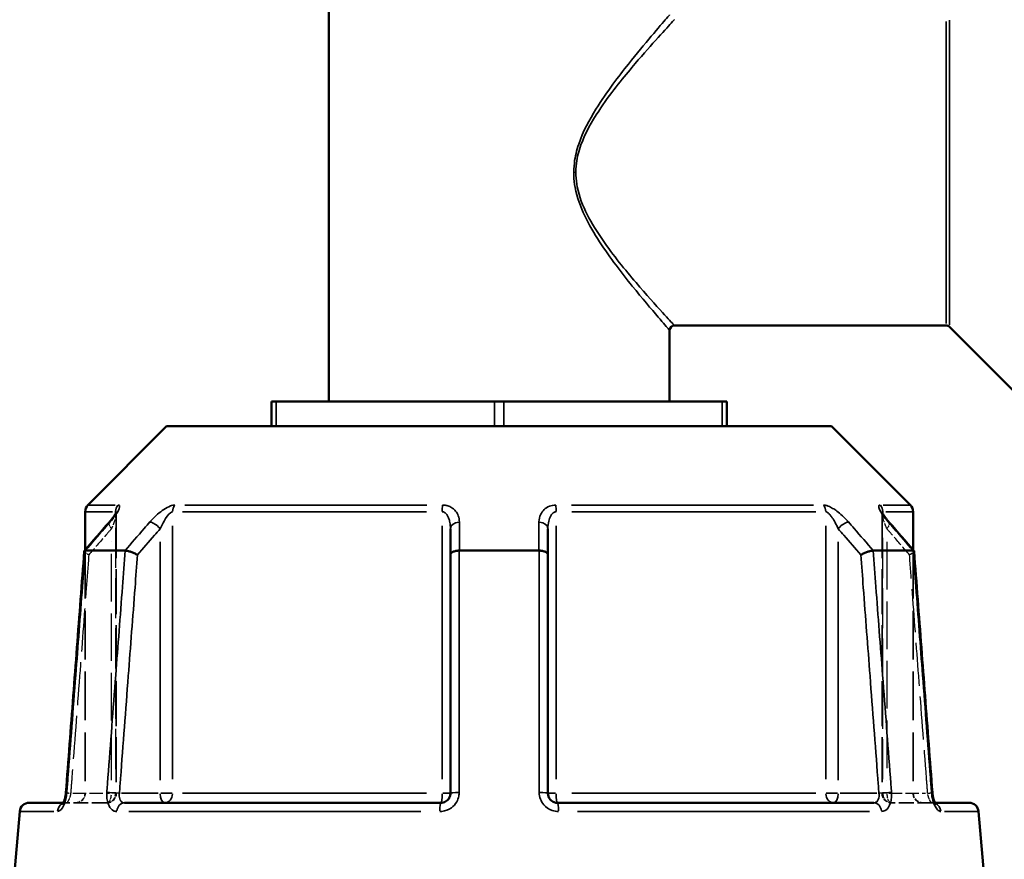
# Model space of a CAD drawing. Header units: millimetres. Extents: x 0 to 893, y 0 to 988.
# Tile 5 of 20: x 364 to 467, y 435 to 523. Entities that reach past the tile are written whole.
import ezdxf

# ---------------------------------------------------------------- set-up
doc = ezdxf.new("R2010")
doc.units = ezdxf.units.MM
doc.linetypes.add('DASHED', pattern=[0.2067, 0.1654, -0.0413])
for name, color, linetype, lineweight in [('Dimension (ANSI)', 7, 'Continuous', 25), ('Hidden (ANSI)', 7, 'DASHED', 35), ('Hidden Narrow (ANSI)', 7, 'DASHED', 25), ('Visible (ANSI)', 7, 'Continuous', 50), ('Visible Narrow (ANSI)', 7, 'Continuous', 35)]:
    doc.layers.add(name, color=color, linetype=linetype, lineweight=lineweight)
doc.styles.add('Note Text (ANSI)', font='tahoma.ttf')
doc.dimstyles.new('Default - mm (ANSI)', dxfattribs={"dimtxt": 3.048, "dimasz": 2.5, "dimexe": 3.175, "dimexo": 1.6002, "dimgap": 0.8, "dimtad": 0, "dimtoh": 1, "dimrnd": 1e-08, "dimzin": 4, "dimdsep": 46, "dimtxsty": 'Note Text (ANSI)', "dimcen": 0.09, "dimdle": 10, "dimclrd": 256, "dimclre": 256, "dimclrt": 256, "dimadec": 1, "dimazin": 1, "dimtfac": 1, "dimtofl": 0, "dimtmove": 0, "dimatfit": 3, "dimfxl": 1, "dimtolj": 1, "dimtzin": 4, "dimlwd": -1, "dimlwe": -1, "dimarcsym": 0})

# ---------------------------------------------------------------- blocks, each defined once
blk = doc.blocks.new('*D8')
at = {"layer": 'Defpoints', "color": 0, "transparency": 16777216}
for p in [(269.61, 562.08), (399.28, 562.08), (414.91, 212.08)]:
    blk.add_point(p, dxfattribs=at)
at = {"layer": 'Dimension (ANSI)', "transparency": 16777216}
for p, q in [((397.68, 562.08), (266.44, 562.08)), ((269.61, 559.58), (269.61, 394.06)), ((269.61, 214.58), (269.61, 380.11)), ((413.31, 212.08), (266.44, 212.08))]:
    blk.add_line(p, q, dxfattribs=at)
for points in [[(269.19, 559.58), (270.03, 559.58), (269.61, 562.08)], [(269.19, 214.58), (270.03, 214.58), (269.61, 212.08)]]:
    blk.add_solid(points, dxfattribs=at)
at = {"layer": 'Dimension (ANSI)', "transparency": 16777216, "insert": (268.02, 380.91), "char_height": 3.048, "attachment_point": 1, "rotation": 90, "style": 'Note Text (ANSI)'}
blk.add_mtext('\\A1;350.00', dxfattribs=at)

msp = doc.modelspace()

# ---------------------------------------------------------------- linework, layer by layer
at = {"layer": 'Hidden (ANSI)', "ltscale": 28.348015}
for p, q in [((374.487, 471.278), (374.487, 441.98)), ((454.674, 471.278), (454.674, 441.98))]:
    msp.add_line(p, q, dxfattribs=at)
at = {"layer": 'Hidden (ANSI)', "ltscale": 30.793913}
for p, q in [((371.231, 467.44), (371.231, 441.98)), ((457.931, 467.44), (457.931, 441.98))]:
    msp.add_line(p, q, dxfattribs=at)
at = {"layer": 'Hidden (ANSI)', "ltscale": 1.470216}
msp.add_line((368.949, 440.98), (369.243, 440.98), dxfattribs=at)
at = {"layer": 'Hidden (ANSI)', "ltscale": 9.334328}
for p, q in [((373.487, 440.98), (369.243, 440.98)), ((459.918, 440.98), (455.674, 440.98))]:
    msp.add_line(p, q, dxfattribs=at)
at = {"layer": 'Hidden (ANSI)', "ltscale": 1.47006}
msp.add_line((459.918, 440.98), (460.213, 440.98), dxfattribs=at)
at = {"layer": 'Hidden (ANSI)', "ltscale": 2.991791}
for centre, start, end in [((370.231, 441.98), 270, 0), ((373.487, 441.98), 270, 0), ((455.674, 441.98), 180, 270), ((458.931, 441.98), 180, 270)]:
    msp.add_arc(centre, 1, start, end, dxfattribs=at)
at = {"layer": 'Hidden (ANSI)', "ltscale": 8.016771}
for centre, major_axis, ratio, start_param, end_param in [((10171.978, -10752.015), (-349.646, 15834.666), 0.8713327, 0.7640635, 0.7643292), ((-9471.019, -10899.432), (-352.645, -16042.718), 0.8713098, 2.3771786, 2.3774409)]:
    msp.add_ellipse(centre, major_axis=major_axis, ratio=ratio, start_param=start_param, end_param=end_param, dxfattribs=at)
at = {"layer": 'Hidden (ANSI)', "ltscale": 4.578621}
msp.add_open_spline([(373.733, 470.318), (373.832, 470.432), (373.925, 470.544), (374.097, 470.762), (374.175, 470.868), (374.312, 471.065), (374.371, 471.157), (374.437, 471.273), (374.456, 471.308), (374.481, 471.359), (374.489, 471.377), (374.499, 471.401), (374.502, 471.408), (374.504, 471.415), (374.502, 471.41), (374.494, 471.372), (374.49, 471.348), (374.488, 471.3), (374.487, 471.289), (374.487, 471.278)], degree=3, knots=[0, 0, 0, 0, 0.05326363, 0.05326363, 0.10652726, 0.10652726, 0.15979088, 0.15979088, 0.1864227, 0.1864227, 0.20693939, 0.20693939, 0.22202176, 0.22202176, 0.24544118, 0.24544118, 0.26213437, 0.26213437, 0.26631814, 0.26631814, 0.26631814, 0.26631814], dxfattribs=at)
at = {"layer": 'Hidden (ANSI)', "ltscale": 0.735482}
msp.add_open_spline([(374.487, 471.278), (374.487, 471.32), (374.491, 471.35), (374.498, 471.391), (374.501, 471.403), (374.503, 471.411), (374.503, 471.412), (374.503, 471.412)], degree=3, knots=[0.079099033, 0.079099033, 0.079099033, 0.079099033, 0.094745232, 0.094745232, 0.110737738, 0.110737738, 0.118300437, 0.118300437, 0.118300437, 0.118300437], dxfattribs=at)
at = {"layer": 'Hidden (ANSI)', "ltscale": 4.578617}
msp.add_open_spline([(454.674, 471.278), (454.674, 471.32), (454.67, 471.35), (454.664, 471.391), (454.661, 471.403), (454.657, 471.415), (454.658, 471.413), (454.665, 471.394), (454.674, 471.373), (454.706, 471.305), (454.735, 471.251), (454.821, 471.108), (454.884, 471.013), (455.028, 470.811), (455.109, 470.704), (455.27, 470.503), (455.347, 470.411), (455.428, 470.318)], degree=3, knots=[0.07909903, 0.07909903, 0.07909903, 0.07909903, 0.09474523, 0.09474523, 0.11073774, 0.11073774, 0.12984163, 0.12984163, 0.15596521, 0.15596521, 0.19532048, 0.19532048, 0.24858388, 0.24858388, 0.30184727, 0.30184727, 0.345416, 0.345416, 0.345416, 0.345416], dxfattribs=at)
at = {"layer": 'Hidden (ANSI)', "ltscale": 0.735502}
msp.add_open_spline([(454.658, 471.412), (454.658, 471.412), (454.66, 471.406), (454.667, 471.372), (454.671, 471.348), (454.674, 471.3), (454.674, 471.289), (454.674, 471.278)], degree=3, knots=[0.227116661, 0.227116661, 0.227116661, 0.227116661, 0.245441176, 0.245441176, 0.262134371, 0.262134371, 0.26631814, 0.26631814, 0.26631814, 0.26631814], dxfattribs=at)
at = {"layer": 'Hidden (ANSI)', "ltscale": 2.089217}
for points, knots in [([(371.139, 467.321), (371.137, 467.298), (371.151, 467.269), (371.214, 467.194), (371.269, 467.146), (371.416, 467.043), (371.506, 466.988), (371.61, 466.932), (371.611, 466.931), (371.612, 466.93)], [-0.10955435, -0.10955435, -0.10955435, -0.10955435, -0.0779256, -0.0779256, -0.03921815, -0.03921815, 0, 0, 0.00047625, 0.00047625, 0.00047625, 0.00047625]), ([(457.549, 466.93), (457.55, 466.931), (457.552, 466.932), (457.655, 466.988), (457.746, 467.043), (457.892, 467.146), (457.947, 467.194), (458.01, 467.269), (458.024, 467.298), (458.022, 467.321)], [-0.15367829, -0.15367829, -0.15367829, -0.15367829, -0.15320316, -0.15320316, -0.11407628, -0.11407628, -0.07545892, -0.07545892, -0.04390378, -0.04390378, -0.04390378, -0.04390378])]:
    msp.add_open_spline(points, degree=3, knots=knots, dxfattribs=at)
at = {"layer": 'Hidden (ANSI)', "ltscale": 0.420625}
msp.add_open_spline([(369.106, 441.398), (369.119, 441.444), (369.13, 441.491), (369.146, 441.559), (369.15, 441.578), (369.154, 441.598)], degree=3, knots=[0.227257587, 0.227257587, 0.227257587, 0.227257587, 0.247429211, 0.247429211, 0.255432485, 0.255432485, 0.255432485, 0.255432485], dxfattribs=at)
at = {"layer": 'Hidden (ANSI)', "ltscale": 0.527502}
msp.add_open_spline([(369.187, 441.781), (369.194, 441.829), (369.2, 441.876), (369.21, 441.968), (369.214, 442.012), (369.218, 442.056)], degree=3, knots=[0.279678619, 0.279678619, 0.279678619, 0.279678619, 0.298086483, 0.298086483, 0.314813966, 0.314813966, 0.314813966, 0.314813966], dxfattribs=at)
at = {"layer": 'Hidden (ANSI)', "ltscale": 1.701024}
msp.add_open_spline([(368.87, 440.856), (368.87, 440.856), (368.87, 440.856), (368.87, 440.856), (368.879, 440.866), (368.926, 440.898), (368.964, 440.921), (369.078, 440.963), (369.157, 440.98), (369.243, 440.98)], degree=3, knots=[0.227293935, 0.227293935, 0.227293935, 0.227293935, 0.22772718, 0.22772718, 0.25682997, 0.25682997, 0.285161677, 0.285161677, 0.314811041, 0.314811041, 0.314811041, 0.314811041], dxfattribs=at)
at = {"layer": 'Hidden (ANSI)', "ltscale": 1.700917}
for points in [[(369.243, 440.98), (369.14, 440.98), (369.048, 440.955), (368.934, 440.906), (368.902, 440.883), (368.874, 440.86), (368.87, 440.856), (368.87, 440.856)], [(459.918, 440.98), (460.022, 440.98), (460.113, 440.955), (460.228, 440.906), (460.259, 440.883), (460.287, 440.86), (460.292, 440.856), (460.292, 440.856)]]:
    msp.add_open_spline(points, degree=3, knots=[0, 0, 0, 0, 0.035487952, 0.035487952, 0.066590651, 0.066590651, 0.08751627, 0.08751627, 0.08751627, 0.08751627], dxfattribs=at)
at = {"layer": 'Hidden (ANSI)', "ltscale": 0.402963}
msp.add_open_spline([(368.9, 440.896), (368.901, 440.897), (368.902, 440.899), (368.916, 440.92), (368.932, 440.947), (368.949, 440.98)], degree=3, knots=[0.122975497, 0.122975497, 0.122975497, 0.122975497, 0.124622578, 0.124622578, 0.150448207, 0.150448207, 0.150448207, 0.150448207], dxfattribs=at)
at = {"layer": 'Hidden (ANSI)', "ltscale": 2.63652}
msp.add_open_spline([(460.213, 440.98), (460.232, 440.943), (460.25, 440.914), (460.28, 440.868), (460.292, 440.855), (460.291, 440.856), (460.282, 440.866), (460.235, 440.898), (460.198, 440.921), (460.084, 440.963), (460.005, 440.98), (459.918, 440.98)], degree=3, knots=[0.16436308, 0.16436308, 0.16436308, 0.16436308, 0.19343627, 0.19343627, 0.22772718, 0.22772718, 0.25682997, 0.25682997, 0.28516168, 0.28516168, 0.31481104, 0.31481104, 0.31481104, 0.31481104], dxfattribs=at)
at = {"layer": 'Hidden Narrow (ANSI)', "ltscale": 0.388085}
msp.add_line((422.599, 506.93), (422.402, 506.93), dxfattribs=at)
at = {"layer": 'Hidden Narrow (ANSI)', "ltscale": 25.473957}
msp.add_line((374.414, 469.77), (374.414, 443.443), dxfattribs=at)
at = {"layer": 'Hidden Narrow (ANSI)', "ltscale": 25.473923}
msp.add_line((454.747, 443.443), (454.747, 469.77), dxfattribs=at)
at = {"layer": 'Hidden Narrow (ANSI)', "ltscale": 30.13257}
for p, q in [((373.987, 443.364), (373.987, 468.278)), ((455.174, 468.278), (455.174, 443.364))]:
    msp.add_line(p, q, dxfattribs=at)
at = {"layer": 'Hidden Narrow (ANSI)', "ltscale": 8.457208}
for p, q in [((369.928, 441.98), (373.774, 441.98)), ((455.387, 441.98), (459.233, 441.98))]:
    msp.add_line(p, q, dxfattribs=at)
at = {"layer": 'Hidden Narrow (ANSI)', "ltscale": 1.795034}
for p, q in [((374.486, 441.98), (374.032, 441.98)), ((455.129, 441.98), (454.675, 441.98))]:
    msp.add_line(p, q, dxfattribs=at)
at = {"layer": 'Hidden Narrow (ANSI)', "ltscale": 2.029475}
for centre, major_axis, start_param, end_param in [((374.487, 469.662), (-0.755, 0.656), 0.059198, 1.1247615), ((454.674, 469.662), (0.755, 0.656), 5.1584238, 6.2239873)]:
    msp.add_ellipse(centre, major_axis=major_axis, ratio=0.3543192, start_param=start_param, end_param=end_param, dxfattribs=at)
at = {"layer": 'Hidden Narrow (ANSI)', "ltscale": 1.797881}
for centre, major_axis, start_param, end_param in [((370.215, 441.98), (-0.997, 0.076), 0.0524429, 0.9964155), ((458.946, 441.98), (0.997, 0.076), 5.2867698, 6.2307424)]:
    msp.add_ellipse(centre, major_axis=major_axis, ratio=0.0437298, start_param=start_param, end_param=end_param, dxfattribs=at)
at = {"layer": 'Hidden Narrow (ANSI)', "ltscale": 2.692601}
for centre, ratio, start_param, end_param in [((373.487, 441.98), 0.5, 0.0785398, 1.4922565), ((373.487, 441.98), 0.9265657, 0.0785398, 1.4922565), ((455.674, 441.98), 0.9265657, 4.7909288, 6.2046455), ((455.674, 441.98), 0.5, 4.7909288, 6.2046455)]:
    msp.add_ellipse(centre, major_axis=(0, -1), ratio=ratio, start_param=start_param, end_param=end_param, dxfattribs=at)
at = {"layer": 'Hidden Narrow (ANSI)', "ltscale": 0.633739}
msp.add_ellipse((369.243, 439.98), major_axis=(0, 1), ratio=0.9213266, start_param=0.0184876, end_param=0.3512644, dxfattribs=at)
at = {"layer": 'Hidden Narrow (ANSI)', "ltscale": 0.633677}
msp.add_ellipse((459.918, 439.98), major_axis=(0, 1), ratio=0.9213266, start_param=5.9319551, end_param=6.2646995, dxfattribs=at)
at = {"layer": 'Hidden Narrow (ANSI)', "ltscale": 3.591758}
msp.add_open_spline([(374.48, 471.358), (374.483, 471.346), (374.485, 471.333), (374.491, 471.259), (374.484, 471.179), (374.454, 471.002), (374.431, 470.906), (374.363, 470.652), (374.309, 470.486), (374.172, 470.103), (374.084, 469.883), (373.987, 469.662)], degree=3, knots=[0.05373644, 0.05373644, 0.05373644, 0.05373644, 0.06721438, 0.06721438, 0.12292214, 0.12292214, 0.17440412, 0.17440412, 0.25131567, 0.25131567, 0.345416, 0.345416, 0.345416, 0.345416], dxfattribs=at)
at = {"layer": 'Hidden Narrow (ANSI)', "ltscale": 3.592147}
msp.add_open_spline([(455.174, 469.662), (455.054, 469.938), (454.947, 470.212), (454.74, 470.825), (454.658, 471.159), (454.677, 471.338), (454.679, 471.348), (454.681, 471.358)], degree=3, knots=[0, 0, 0, 0, 0.11734182, 0.11734182, 0.28109054, 0.28109054, 0.2916805, 0.2916805, 0.2916805, 0.2916805], dxfattribs=at)
at = {"layer": 'Hidden Narrow (ANSI)', "ltscale": 6.635457}
for points, knots in [([(373.987, 469.662), (373.787, 469.431), (373.586, 469.201), (373.386, 468.97), (372.795, 468.29), (372.203, 467.61), (371.612, 466.93)], [1.66212972, 1.66212972, 1.66212972, 1.66212972, 1.76016503, 1.76016503, 1.76016503, 2.04921716, 2.04921716, 2.04921716, 2.04921716]), ([(457.549, 466.93), (456.958, 467.61), (456.367, 468.29), (455.775, 468.97), (455.575, 469.201), (455.374, 469.431), (455.174, 469.662)], [2.57167596, 2.57167596, 2.57167596, 2.57167596, 2.8607281, 2.8607281, 2.8607281, 2.95876341, 2.95876341, 2.95876341, 2.95876341])]:
    msp.add_open_spline(points, degree=3, knots=knots, dxfattribs=at)
at = {"layer": 'Hidden Narrow (ANSI)', "ltscale": 27.263716}
for points, knots in [([(371.612, 466.93), (371.525, 465.788), (371.439, 464.646), (371.117, 460.42), (370.882, 457.335), (370.648, 454.25), (370.376, 450.678), (370.105, 447.106), (369.794, 443.016), (369.754, 442.498), (369.715, 441.98)], [0.5850433, 0.5850433, 0.5850433, 0.5850433, 0.9289552, 0.9289552, 1.8579104, 1.8579104, 1.8579104, 2.9336695, 2.9336695, 3.0896699, 3.0896699, 3.0896699, 3.0896699]), ([(459.446, 441.98), (459.407, 442.498), (459.368, 443.016), (459.057, 447.106), (458.785, 450.678), (458.513, 454.25), (458.279, 457.335), (458.044, 460.42), (457.723, 464.646), (457.636, 465.788), (457.549, 466.93)], [1.2046153, 1.2046153, 1.2046153, 1.2046153, 1.3606157, 1.3606157, 2.4363748, 2.4363748, 2.4363748, 3.36533, 3.36533, 3.709242, 3.709242, 3.709242, 3.709242])]:
    msp.add_open_spline(points, degree=3, knots=knots, dxfattribs=at)
at = {"layer": 'Hidden Narrow (ANSI)', "ltscale": 2.712011}
msp.add_open_spline([(369.715, 441.98), (369.705, 441.914), (369.692, 441.848), (369.655, 441.679), (369.626, 441.578), (369.552, 441.366), (369.504, 441.26), (369.38, 441.05), (369.304, 440.98), (369.243, 440.98)], degree=3, knots=[0, 0, 0, 0, 0.03982627, 0.03982627, 0.1035483, 0.1035483, 0.18638694, 0.18638694, 0.31481104, 0.31481104, 0.31481104, 0.31481104], dxfattribs=at)
at = {"layer": 'Hidden Narrow (ANSI)', "ltscale": 2.712193}
msp.add_open_spline([(459.918, 440.98), (459.895, 440.98), (459.87, 440.99), (459.801, 441.04), (459.755, 441.096), (459.649, 441.272), (459.591, 441.406), (459.502, 441.691), (459.468, 441.835), (459.446, 441.98)], degree=3, knots=[0, 0, 0, 0, 0.04867645, 0.04867645, 0.12655878, 0.12655878, 0.2278058, 0.2278058, 0.31481397, 0.31481397, 0.31481397, 0.31481397], dxfattribs=at)
at = {"layer": 'Visible (ANSI)'}
for p, q in [((396.731, 530.88), (396.731, 482.98)), ((461.374, 490.93), (432.931, 490.93)), ((461.727, 490.783), (471.034, 481.476)), ((432.431, 490.43), (432.431, 482.98)), ((390.73, 482.98), (391.23, 482.98)), ((390.73, 482.98), (390.73, 480.38)), ((391.23, 482.98), (414.081, 482.98)), ((414.081, 482.98), (415.081, 482.98)), ((415.081, 482.98), (437.931, 482.98)), ((437.931, 482.98), (438.431, 482.98)), ((438.431, 480.38), (438.431, 482.98)), ((379.765, 480.38), (371.524, 472.138)), ((379.765, 480.38), (449.396, 480.38)), ((449.396, 480.38), (457.638, 472.138)), ((371.231, 471.431), (371.231, 467.44)), ((457.931, 471.431), (457.931, 467.44)), ((409.481, 469.662), (409.481, 466.93)), ((419.681, 466.93), (419.681, 469.662)), ((371.248, 467.38), (375.409, 467.38)), ((410.419, 467.38), (418.742, 467.38)), ((453.752, 467.38), (457.914, 467.38)), ((409.481, 466.93), (409.481, 441.98)), ((419.681, 441.98), (419.681, 466.93)), ((365.372, 440.98), (368.949, 440.98)), ((375.343, 440.98), (408.481, 440.98)), ((420.681, 440.98), (453.818, 440.98)), ((460.213, 440.98), (463.789, 440.98)), ((364.376, 440.067), (363.581, 430.98)), ((464.786, 440.067), (465.581, 430.98))]:
    msp.add_line(p, q, dxfattribs=at)
for centre, radius, start, end in [((432.931, 490.43), 0.5, 90, 180), ((461.374, 490.43), 0.5, 45, 90), ((372.231, 471.431), 1, 135, 180), ((456.931, 471.431), 1, 0, 45), ((365.372, 439.98), 1, 90, 175), ((463.789, 439.98), 1, 5, 90)]:
    msp.add_arc(centre, radius, start, end, dxfattribs=at)
for centre, major_axis, ratio, start_param, end_param in [((10300.18, -10899.432), (352.645, -16042.718), 0.8713098, 3.9057444, 3.9060067), ((-9342.816, -10752.015), (349.646, 15834.666), 0.8713327, 5.5188561, 5.5191219)]:
    msp.add_ellipse(centre, major_axis=major_axis, ratio=ratio, start_param=start_param, end_param=end_param, dxfattribs=at)
for points, knots in [([(374.503, 471.412), (374.503, 471.412), (374.502, 471.41), (374.496, 471.394), (374.488, 471.373), (374.455, 471.305), (374.426, 471.251), (374.34, 471.108), (374.278, 471.013), (374.134, 470.811), (374.052, 470.704), (373.891, 470.503), (373.814, 470.411), (373.733, 470.318)], [0.11830044, 0.11830044, 0.11830044, 0.11830044, 0.12984163, 0.12984163, 0.15596521, 0.15596521, 0.19532048, 0.19532048, 0.24858388, 0.24858388, 0.30184727, 0.30184727, 0.345416, 0.345416, 0.345416, 0.345416]), ([(455.428, 470.318), (455.329, 470.432), (455.236, 470.544), (455.064, 470.762), (454.986, 470.868), (454.849, 471.065), (454.791, 471.157), (454.724, 471.273), (454.706, 471.308), (454.68, 471.359), (454.672, 471.377), (454.662, 471.401), (454.66, 471.408), (454.658, 471.412), (454.658, 471.412), (454.658, 471.412)], [0, 0, 0, 0, 0.05326363, 0.05326363, 0.10652726, 0.10652726, 0.15979088, 0.15979088, 0.1864227, 0.1864227, 0.20693939, 0.20693939, 0.22202176, 0.22202176, 0.22711666, 0.22711666, 0.22711666, 0.22711666]), ([(371.139, 467.321), (371.011, 465.637), (370.883, 463.952), (370.627, 460.584), (370.499, 458.899), (370.242, 455.531), (370.114, 453.846), (369.858, 450.478), (369.73, 448.793), (369.474, 445.424), (369.346, 443.74), (369.218, 442.056)], [0.5534149, 0.5534149, 0.5534149, 0.5534149, 1.0606659, 1.0606659, 1.5679169, 1.5679169, 2.0751679, 2.0751679, 2.5824189, 2.5824189, 3.0896699, 3.0896699, 3.0896699, 3.0896699]), ([(371.237, 467.379), (371.184, 467.375), (371.153, 467.36), (371.141, 467.331), (371.139, 467.326), (371.139, 467.321)], [-0.153560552, -0.153560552, -0.153560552, -0.153560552, -0.11651575, -0.11651575, -0.109554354, -0.109554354, -0.109554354, -0.109554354]), ([(376.712, 466.93), (376.711, 466.931), (376.71, 466.932), (376.606, 466.988), (376.492, 467.043), (376.256, 467.146), (376.135, 467.194), (375.898, 467.276), (375.784, 467.31), (375.581, 467.36), (375.494, 467.375), (375.424, 467.379)], [-0.15367829, -0.15367829, -0.15367829, -0.15367829, -0.15320314, -0.15320314, -0.11407627, -0.11407627, -0.07545889, -0.07545889, -0.03695858, -0.03695858, 0, 0, 0, 0]), ([(410.393, 467.379), (410.271, 467.375), (410.152, 467.36), (409.929, 467.31), (409.827, 467.276), (409.659, 467.194), (409.594, 467.146), (409.504, 467.043), (409.481, 466.988), (409.481, 466.932), (409.481, 466.931), (409.481, 466.93)], [-0.15356042, -0.15356042, -0.15356042, -0.15356042, -0.11651568, -0.11651568, -0.07792572, -0.07792572, -0.03921808, -0.03921808, 0, 0, 0.00047638, 0.00047638, 0.00047638, 0.00047638]), ([(419.681, 466.93), (419.681, 466.931), (419.681, 466.932), (419.68, 466.988), (419.657, 467.043), (419.567, 467.146), (419.502, 467.194), (419.334, 467.276), (419.233, 467.31), (419.009, 467.36), (418.891, 467.375), (418.768, 467.379)], [-0.15367829, -0.15367829, -0.15367829, -0.15367829, -0.15320302, -0.15320302, -0.11407622, -0.11407622, -0.07545867, -0.07545867, -0.03695852, -0.03695852, 0, 0, 0, 0]), ([(453.737, 467.379), (453.667, 467.375), (453.58, 467.36), (453.377, 467.31), (453.263, 467.276), (453.026, 467.194), (452.905, 467.146), (452.669, 467.043), (452.556, 466.988), (452.452, 466.932), (452.45, 466.931), (452.449, 466.93)], [-0.15356053, -0.15356053, -0.15356053, -0.15356053, -0.11651574, -0.11651574, -0.07792562, -0.07792562, -0.03921814, -0.03921814, 0, 0, 0.00047627, 0.00047627, 0.00047627, 0.00047627]), ([(458.022, 467.321), (458.022, 467.326), (458.021, 467.331), (458.009, 467.36), (457.977, 467.375), (457.925, 467.379)], [-0.043903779, -0.043903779, -0.043903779, -0.043903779, -0.036958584, -0.036958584, 0, 0, 0, 0]), ([(459.944, 442.056), (459.816, 443.74), (459.687, 445.424), (459.431, 448.793), (459.303, 450.478), (459.047, 453.846), (458.919, 455.531), (458.663, 458.899), (458.535, 460.584), (458.278, 463.952), (458.15, 465.637), (458.022, 467.321)], [1.2046153, 1.2046153, 1.2046153, 1.2046153, 1.7118663, 1.7118663, 2.2191174, 2.2191174, 2.7263684, 2.7263684, 3.2336194, 3.2336194, 3.7408704, 3.7408704, 3.7408704, 3.7408704]), ([(369.218, 442.056), (369.207, 441.918), (369.189, 441.78), (369.14, 441.521), (369.109, 441.399), (369.043, 441.191), (369.008, 441.102), (368.946, 440.97), (368.918, 440.923), (368.881, 440.868), (368.87, 440.856), (368.87, 440.856)], [0, 0, 0, 0, 0.05246869, 0.05246869, 0.10385719, 0.10385719, 0.15173749, 0.15173749, 0.19343627, 0.19343627, 0.22729393, 0.22729393, 0.22729393, 0.22729393]), ([(368.949, 440.98), (368.955, 440.991), (368.961, 441.004), (368.995, 441.075), (369.025, 441.146), (369.072, 441.281), (369.09, 441.338), (369.106, 441.398)], [0.150448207, 0.150448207, 0.150448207, 0.150448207, 0.159506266, 0.159506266, 0.200620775, 0.200620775, 0.227257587, 0.227257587, 0.227257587, 0.227257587]), ([(409.481, 441.98), (409.481, 441.914), (409.474, 441.848), (409.441, 441.681), (409.404, 441.581), (409.284, 441.369), (409.192, 441.264), (408.94, 441.074), (408.769, 441.006), (408.555, 440.982), (408.518, 440.98), (408.481, 440.98)], [0, 0, 0, 0, 0.03957477, 0.03957477, 0.1028944, 0.1028944, 0.18520991, 0.18520991, 0.29222008, 0.29222008, 0.31481112, 0.31481112, 0.31481112, 0.31481112]), ([(420.681, 440.98), (420.571, 440.98), (420.46, 440.998), (420.188, 441.092), (420.036, 441.195), (419.767, 441.509), (419.681, 441.744), (419.681, 441.98)], [0, 0, 0, 0, 0.06653404, 0.06653404, 0.1729885, 0.1729885, 0.31481287, 0.31481287, 0.31481287, 0.31481287]), ([(459.944, 442.056), (459.954, 441.918), (459.972, 441.78), (460.022, 441.521), (460.052, 441.399), (460.119, 441.191), (460.154, 441.102), (460.196, 441.013), (460.204, 440.996), (460.213, 440.98)], [0, 0, 0, 0, 0.05246869, 0.05246869, 0.10385719, 0.10385719, 0.15173749, 0.15173749, 0.16436308, 0.16436308, 0.16436308, 0.16436308]), ([(460.292, 440.856), (460.292, 440.856), (460.291, 440.856), (460.286, 440.862), (460.274, 440.876), (460.241, 440.927), (460.218, 440.967), (460.166, 441.075), (460.136, 441.146), (460.075, 441.321), (460.045, 441.427), (459.993, 441.662), (459.971, 441.792), (459.951, 441.968), (459.947, 442.012), (459.944, 442.056)], [0.08751627, 0.08751627, 0.08751627, 0.08751627, 0.09464308, 0.09464308, 0.12462258, 0.12462258, 0.15950627, 0.15950627, 0.20062077, 0.20062077, 0.24742921, 0.24742921, 0.29808648, 0.29808648, 0.31481397, 0.31481397, 0.31481397, 0.31481397]), ([(368.87, 440.856), (368.87, 440.856), (368.87, 440.856), (368.875, 440.862), (368.886, 440.875), (368.9, 440.896)], [0.08751627, 0.08751627, 0.08751627, 0.08751627, 0.094643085, 0.094643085, 0.122975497, 0.122975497, 0.122975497, 0.122975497])]:
    msp.add_open_spline(points, degree=3, knots=knots, dxfattribs=at)
for points in [[(371.237, 467.379), (371.24, 467.38), (371.244, 467.38), (371.248, 467.38)], [(375.409, 467.38), (375.414, 467.38), (375.419, 467.38), (375.424, 467.379)], [(410.393, 467.379), (410.402, 467.38), (410.411, 467.38), (410.419, 467.38)], [(418.742, 467.38), (418.751, 467.38), (418.759, 467.38), (418.768, 467.379)], [(453.737, 467.379), (453.742, 467.38), (453.747, 467.38), (453.752, 467.38)], [(457.914, 467.38), (457.917, 467.38), (457.921, 467.38), (457.925, 467.379)], [(369.154, 441.598), (369.166, 441.658), (369.177, 441.719), (369.187, 441.781)]]:
    msp.add_open_spline(points, degree=3, dxfattribs=at)
at = {"layer": 'Visible Narrow (ANSI)'}
for p, q in [((461.374, 491.127), (461.374, 522.733)), ((461.727, 522.878), (461.727, 490.982)), ((391.23, 480.51), (391.23, 482.85)), ((414.081, 482.85), (414.081, 480.51)), ((415.081, 480.51), (415.081, 482.85)), ((437.931, 482.85), (437.931, 480.51)), ((374.107, 471.431), (371.239, 471.431)), ((371.532, 472.138), (374.381, 472.138)), ((374.414, 471.421), (374.414, 471.242)), ((406.967, 471.431), (381.429, 471.431)), ((381.653, 472.138), (407.019, 472.138)), ((422.143, 472.138), (447.509, 472.138)), ((447.733, 471.431), (422.194, 471.431)), ((454.747, 471.242), (454.747, 471.421)), ((454.781, 472.138), (457.63, 472.138)), ((457.923, 471.431), (455.054, 471.431)), ((380.376, 443.452), (380.376, 469.959)), ((408.618, 469.959), (408.618, 443.452)), ((420.543, 443.452), (420.543, 469.959)), ((448.785, 469.959), (448.785, 443.452)), ((379.087, 468.278), (379.087, 443.364)), ((450.074, 443.364), (450.074, 468.278)), ((378.874, 441.98), (375.028, 441.98)), ((380.33, 441.98), (379.151, 441.98)), ((381.429, 441.98), (406.967, 441.98)), ((409.478, 441.98), (408.689, 441.98)), ((420.473, 441.98), (419.683, 441.98)), ((422.194, 441.98), (447.733, 441.98)), ((450.011, 441.98), (448.831, 441.98)), ((454.133, 441.98), (450.287, 441.98)), ((367.945, 440.067), (364.386, 440.067)), ((406.373, 440.067), (375.79, 440.067)), ((453.371, 440.067), (422.788, 440.067)), ((464.776, 440.067), (461.216, 440.067))]:
    msp.add_line(p, q, dxfattribs=at)
for centre, major_axis, ratio, start_param, end_param in [((375.341, 471.431), (0, 1), 0.9265657, 0.8246681, 1.5315264), ((381.166, 471.431), (0, -1), 0.7890235, 3.9662607, 4.6731191), ((408.756, 471.431), (0, 1), 0.1375423, 0.8246681, 1.5315264), ((420.406, 471.431), (0, -1), 0.1375423, 1.6100662, 2.3169246), ((447.996, 471.431), (0, 1), 0.7890235, 4.7516589, 5.4585172), ((453.821, 471.431), (0, -1), 0.9265657, 1.6100662, 2.3169246), ((374.487, 469.662), (-0.755, 0.656), 0.3543192, 5.9781609, 6.2671314), ((378.587, 469.662), (-0.755, 0.656), 0.3543192, 4.400804, 5.755338), ((410.481, 469.662), (-1, 0), 0.7086384, 4.8533994, 6.2079334), ((418.681, 469.662), (1, 0), 0.7086384, 0.0752519, 1.4297859), ((450.574, 469.662), (-0.755, -0.656), 0.3543192, 3.66944, 5.023974), ((454.674, 469.662), (0.755, 0.656), 0.3543192, 0.0160539, 0.3050244), ((370.215, 441.98), (-0.997, 0.076), 0.0437298, 5.8665688, 6.2612581), ((374.315, 441.98), (0.997, -0.076), 0.0437298, 1.1232285, 2.4618904), ((379.587, 441.98), (0, -1), 0.5, 4.7909288, 6.2046455), ((379.587, 441.98), (0, -1), 0.7890235, 0.0785398, 1.4922565), ((408.481, 441.98), (0, -1), 0.1375423, 0.0785398, 1.4922565), ((410.481, 441.98), (-1, 0), 0.0874597, 4.8701533, 6.2088152), ((418.681, 441.98), (1, 0), 0.0874597, 0.0743701, 1.413032), ((420.681, 441.98), (0, -1), 0.1375423, 4.7909288, 6.2046455), ((449.574, 441.98), (0, -1), 0.7890235, 4.7909288, 6.2046455), ((449.574, 441.98), (0, -1), 0.5, 0.0785398, 1.4922565), ((454.846, 441.98), (0.997, 0.076), 0.0437298, 0.6797022, 2.0183641), ((458.946, 441.98), (0.997, 0.076), 0.0437298, 0.0219272, 0.4166165), ((369.243, 439.98), (0, 1), 0.9213266, 0.4254409, 1.427841), ((375.343, 439.98), (0, 1), 0.797365, 0.0741765, 1.4093534), ((408.481, 439.98), (0, 1), 0.1239616, 0.0741765, 1.4093534), ((420.681, 439.98), (0, 1), 0.1239616, 4.8738319, 6.2090088), ((453.818, 439.98), (0, 1), 0.797365, 4.8738319, 6.2090088), ((459.918, 439.98), (0, 1), 0.9213266, 4.8553461, 5.8577786)]:
    msp.add_ellipse(centre, major_axis=major_axis, ratio=ratio, start_param=start_param, end_param=end_param, dxfattribs=at)
for points, knots in [([(432.428, 523.427), (432.427, 523.427), (432.321, 523.305), (431.787, 522.692), (431.218, 522.037), (429.811, 520.378), (428.985, 519.388), (427.584, 517.624), (427.043, 516.924), (425.896, 515.364), (425.289, 514.495), (424.019, 512.446), (423.361, 511.236), (422.697, 509.274), (422.533, 508.609), (422.35, 507.081), (422.382, 506.213), (422.73, 504.329), (423.102, 503.335), (424.005, 501.445), (424.54, 500.547), (426.221, 497.964), (427.428, 496.416), (429.57, 493.758), (430.525, 492.635), (431.795, 491.156), (432.194, 490.7), (432.404, 490.46), (432.429, 490.431), (432.428, 490.432)], [-8.0521895, -8.0521895, -8.0521895, -8.0521895, -7.721308, -7.721308, -7.2005067, -7.2005067, -6.695816, -6.695816, -6.3960486, -6.3960486, -6.0632765, -6.0632765, -5.6584596, -5.6584596, -5.4632313, -5.4632313, -5.2195529, -5.2195529, -4.9151438, -4.9151438, -4.6008479, -4.6008479, -3.9603997, -3.9603997, -3.3440838, -3.3440838, -2.8474268, -2.8474268, -2.684036, -2.684036, -2.684036, -2.684036]), ([(432.928, 490.932), (432.929, 490.931), (432.904, 490.959), (432.688, 491.192), (432.278, 491.634), (430.971, 493.069), (429.99, 494.157), (427.788, 496.735), (426.548, 498.235), (424.819, 500.74), (424.269, 501.611), (423.341, 503.444), (422.958, 504.408), (422.6, 506.235), (422.567, 507.077), (422.756, 508.558), (422.924, 509.203), (423.607, 511.105), (424.284, 512.279), (425.589, 514.266), (426.213, 515.108), (427.392, 516.621), (427.948, 517.3), (429.389, 519.011), (430.238, 519.97), (431.684, 521.579), (432.269, 522.214), (432.818, 522.809), (432.927, 522.927), (432.928, 522.928)], [2.684036, 2.684036, 2.684036, 2.684036, 2.8474268, 2.8474268, 3.3440838, 3.3440838, 3.9603997, 3.9603997, 4.6008479, 4.6008479, 4.9151438, 4.9151438, 5.2195529, 5.2195529, 5.4632313, 5.4632313, 5.6584596, 5.6584596, 6.0632765, 6.0632765, 6.3960486, 6.3960486, 6.695816, 6.695816, 7.2005067, 7.2005067, 7.721308, 7.721308, 8.0521895, 8.0521895, 8.0521895, 8.0521895]), ([(373.845, 470.369), (374.037, 470.59), (374.213, 470.81), (374.486, 471.193), (374.593, 471.359), (374.729, 471.613), (374.772, 471.709), (374.831, 471.886), (374.844, 471.966), (374.825, 472.07), (374.804, 472.102), (374.746, 472.132), (374.718, 472.138), (374.685, 472.138)], [-0.345416, -0.345416, -0.345416, -0.345416, -0.25131567, -0.25131567, -0.17440412, -0.17440412, -0.12292214, -0.12292214, -0.06721438, -0.06721438, -0.02585168, -0.02585168, 0, 0, 0, 0]), ([(374.414, 471.431), (374.43, 471.431), (374.444, 471.425), (374.466, 471.401), (374.475, 471.382), (374.48, 471.358)], [0, 0, 0, 0, 0.025851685, 0.025851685, 0.053736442, 0.053736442, 0.053736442, 0.053736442]), ([(380.608, 472.138), (380.477, 472.138), (380.321, 472.103), (379.716, 471.873), (379.236, 471.536), (378.523, 470.919), (378.251, 470.645), (378.011, 470.369)], [-0.34541683, -0.34541683, -0.34541683, -0.34541683, -0.28278882, -0.28278882, -0.11734182, -0.11734182, 0, 0, 0, 0]), ([(379.087, 469.662), (379.207, 469.938), (379.343, 470.212), (379.698, 470.828), (379.936, 471.166), (380.235, 471.396), (380.312, 471.431), (380.376, 471.431)], [0, 0, 0, 0, 0.11734182, 0.11734182, 0.28278882, 0.28278882, 0.34541683, 0.34541683, 0.34541683, 0.34541683]), ([(408.618, 471.431), (408.661, 471.431), (408.703, 471.425), (408.81, 471.395), (408.873, 471.363), (409.01, 471.259), (409.08, 471.179), (409.196, 471.002), (409.244, 470.907), (409.346, 470.654), (409.391, 470.488), (409.462, 470.105), (409.481, 469.884), (409.481, 469.662)], [0, 0, 0, 0, 0.02585168, 0.02585168, 0.06721438, 0.06721438, 0.12305037, 0.12305037, 0.17415567, 0.17415567, 0.25081718, 0.25081718, 0.34541583, 0.34541583, 0.34541583, 0.34541583]), ([(410.415, 470.369), (410.415, 470.591), (410.377, 470.812), (410.232, 471.195), (410.14, 471.361), (409.933, 471.614), (409.835, 471.709), (409.599, 471.886), (409.456, 471.966), (409.177, 472.07), (409.049, 472.102), (408.831, 472.132), (408.745, 472.138), (408.658, 472.138)], [-0.34541583, -0.34541583, -0.34541583, -0.34541583, -0.25081718, -0.25081718, -0.17415567, -0.17415567, -0.12305037, -0.12305037, -0.06721438, -0.06721438, -0.02585168, -0.02585168, 0, 0, 0, 0]), ([(420.503, 472.138), (420.271, 472.138), (420.045, 472.095), (419.396, 471.845), (419.098, 471.521), (418.805, 470.919), (418.747, 470.645), (418.746, 470.369)], [-0.34541645, -0.34541645, -0.34541645, -0.34541645, -0.27620858, -0.27620858, -0.11734182, -0.11734182, 0, 0, 0, 0]), ([(419.681, 469.662), (419.681, 469.938), (419.709, 470.212), (419.853, 470.814), (419.999, 471.138), (420.318, 471.388), (420.429, 471.431), (420.543, 471.431)], [0, 0, 0, 0, 0.11734182, 0.11734182, 0.27620858, 0.27620858, 0.34541645, 0.34541645, 0.34541645, 0.34541645]), ([(451.151, 470.369), (450.958, 470.59), (450.745, 470.809), (450.329, 471.192), (450.13, 471.359), (449.785, 471.613), (449.644, 471.709), (449.347, 471.886), (449.192, 471.966), (448.933, 472.07), (448.826, 472.102), (448.666, 472.132), (448.608, 472.138), (448.554, 472.138)], [-0.34541603, -0.34541603, -0.34541603, -0.34541603, -0.25141662, -0.25141662, -0.17445287, -0.17445287, -0.12288915, -0.12288915, -0.06721438, -0.06721438, -0.02585168, -0.02585168, 0, 0, 0, 0]), ([(448.785, 471.431), (448.811, 471.431), (448.84, 471.425), (448.919, 471.395), (448.972, 471.363), (449.1, 471.259), (449.177, 471.179), (449.324, 471.002), (449.394, 470.906), (449.565, 470.651), (449.664, 470.485), (449.872, 470.102), (449.978, 469.883), (450.074, 469.662)], [0, 0, 0, 0, 0.02585168, 0.02585168, 0.06721438, 0.06721438, 0.12288915, 0.12288915, 0.17445287, 0.17445287, 0.25141662, 0.25141662, 0.34541603, 0.34541603, 0.34541603, 0.34541603]), ([(454.476, 472.138), (454.394, 472.138), (454.345, 472.101), (454.291, 471.866), (454.453, 471.532), (454.863, 470.919), (455.077, 470.645), (455.316, 470.369)], [-0.34541684, -0.34541684, -0.34541684, -0.34541684, -0.28109054, -0.28109054, -0.11734182, -0.11734182, 0, 0, 0, 0]), ([(371.248, 467.38), (371.913, 468.146), (372.578, 468.911), (373.244, 469.677), (373.444, 469.908), (373.644, 470.138), (373.845, 470.369)], [-2.08568395, -2.08568395, -2.08568395, -2.08568395, -1.76016503, -1.76016503, -1.76016503, -1.66212972, -1.66212972, -1.66212972, -1.66212972]), ([(378.011, 470.369), (377.81, 470.138), (377.609, 469.907), (377.408, 469.677), (376.742, 468.911), (376.075, 468.146), (375.409, 467.38)], [-2.71269422, -2.71269422, -2.71269422, -2.71269422, -2.61462465, -2.61462465, -2.61462465, -2.28913999, -2.28913999, -2.28913999, -2.28913999]), ([(410.419, 467.38), (410.418, 468.146), (410.417, 468.911), (410.416, 469.677), (410.416, 469.908), (410.415, 470.138), (410.415, 470.369)], [-2.08568394, -2.08568394, -2.08568394, -2.08568394, -1.76016124, -1.76016124, -1.76016124, -1.66212972, -1.66212972, -1.66212972, -1.66212972]), ([(418.746, 470.369), (418.746, 470.138), (418.746, 469.908), (418.745, 469.677), (418.744, 468.911), (418.743, 468.146), (418.742, 467.38)], [-0.97913562, -0.97913562, -0.97913562, -0.97913562, -0.8811041, -0.8811041, -0.8811041, -0.55558139, -0.55558139, -0.55558139, -0.55558139]), ([(453.752, 467.38), (453.086, 468.146), (452.42, 468.911), (451.753, 469.677), (451.552, 469.907), (451.352, 470.138), (451.151, 470.369)], [-2.08568395, -2.08568395, -2.08568395, -2.08568395, -1.76019929, -1.76019929, -1.76019929, -1.66212972, -1.66212972, -1.66212972, -1.66212972]), ([(455.316, 470.369), (455.517, 470.138), (455.717, 469.908), (455.918, 469.677), (456.583, 468.911), (457.248, 468.146), (457.914, 467.38)], [-2.95876341, -2.95876341, -2.95876341, -2.95876341, -2.8607281, -2.8607281, -2.8607281, -2.53520917, -2.53520917, -2.53520917, -2.53520917]), ([(376.712, 466.93), (377.303, 467.61), (377.894, 468.29), (378.486, 468.97), (378.686, 469.2), (378.887, 469.431), (379.087, 469.662)], [2.32560678, 2.32560678, 2.32560678, 2.32560678, 2.61462465, 2.61462465, 2.61462465, 2.71269422, 2.71269422, 2.71269422, 2.71269422]), ([(450.074, 469.662), (450.274, 469.431), (450.475, 469.2), (450.676, 468.97), (451.267, 468.29), (451.858, 467.61), (452.449, 466.93)], [1.66212972, 1.66212972, 1.66212972, 1.66212972, 1.76019929, 1.76019929, 1.76019929, 2.04921716, 2.04921716, 2.04921716, 2.04921716]), ([(369.313, 442.067), (369.353, 442.585), (369.392, 443.103), (369.703, 447.193), (369.974, 450.765), (370.246, 454.337), (370.48, 457.422), (370.714, 460.507), (371.045, 464.854), (371.141, 466.117), (371.237, 467.379)], [-3.0896699, -3.0896699, -3.0896699, -3.0896699, -2.9336695, -2.9336695, -1.8579104, -1.8579104, -1.8579104, -0.9289552, -0.9289552, -0.5486961, -0.5486961, -0.5486961, -0.5486961]), ([(375.424, 467.379), (375.328, 466.117), (375.232, 464.854), (374.901, 460.507), (374.666, 457.422), (374.431, 454.337), (374.159, 450.765), (373.887, 447.193), (373.576, 443.103), (373.536, 442.585), (373.497, 442.067)], [-3.7455892, -3.7455892, -3.7455892, -3.7455892, -3.36533, -3.36533, -2.4363748, -2.4363748, -2.4363748, -1.3606157, -1.3606157, -1.2046153, -1.2046153, -1.2046153, -1.2046153]), ([(410.397, 442.067), (410.397, 442.585), (410.397, 443.103), (410.397, 447.193), (410.396, 450.765), (410.396, 454.337), (410.395, 457.422), (410.395, 460.507), (410.394, 464.854), (410.394, 466.117), (410.393, 467.379)], [-3.0896699, -3.0896699, -3.0896699, -3.0896699, -2.9336696, -2.9336696, -1.8579105, -1.8579105, -1.8579105, -0.9289553, -0.9289553, -0.5486961, -0.5486961, -0.5486961, -0.5486961]), ([(418.768, 467.379), (418.768, 466.117), (418.767, 464.854), (418.767, 460.507), (418.766, 457.422), (418.766, 454.337), (418.765, 450.765), (418.765, 447.193), (418.764, 443.103), (418.764, 442.585), (418.764, 442.067)], [-3.7455892, -3.7455892, -3.7455892, -3.7455892, -3.36533, -3.36533, -2.4363748, -2.4363748, -2.4363748, -1.3606157, -1.3606157, -1.2046153, -1.2046153, -1.2046153, -1.2046153]), ([(455.665, 442.067), (455.625, 442.585), (455.586, 443.103), (455.274, 447.193), (455.002, 450.765), (454.73, 454.337), (454.496, 457.422), (454.261, 460.507), (453.93, 464.854), (453.834, 466.117), (453.737, 467.379)], [-3.0896699, -3.0896699, -3.0896699, -3.0896699, -2.9336695, -2.9336695, -1.8579104, -1.8579104, -1.8579104, -0.9289552, -0.9289552, -0.5486961, -0.5486961, -0.5486961, -0.5486961]), ([(457.925, 467.379), (458.021, 466.117), (458.117, 464.854), (458.447, 460.507), (458.681, 457.422), (458.916, 454.337), (459.187, 450.765), (459.458, 447.193), (459.769, 443.103), (459.808, 442.585), (459.848, 442.067)], [-3.7455892, -3.7455892, -3.7455892, -3.7455892, -3.36533, -3.36533, -2.4363748, -2.4363748, -2.4363748, -1.3606157, -1.3606157, -1.2046153, -1.2046153, -1.2046153, -1.2046153]), ([(374.815, 441.98), (374.854, 442.498), (374.894, 443.016), (375.205, 447.106), (375.476, 450.678), (375.748, 454.25), (375.982, 457.335), (376.217, 460.42), (376.539, 464.646), (376.625, 465.788), (376.712, 466.93)], [1.2046153, 1.2046153, 1.2046153, 1.2046153, 1.3606157, 1.3606157, 2.4363748, 2.4363748, 2.4363748, 3.36533, 3.36533, 3.709242, 3.709242, 3.709242, 3.709242]), ([(452.449, 466.93), (452.536, 465.788), (452.623, 464.646), (452.944, 460.42), (453.179, 457.335), (453.413, 454.25), (453.685, 450.678), (453.957, 447.106), (454.268, 443.016), (454.307, 442.498), (454.346, 441.98)], [0.5850433, 0.5850433, 0.5850433, 0.5850433, 0.9289552, 0.9289552, 1.8579104, 1.8579104, 1.8579104, 2.9336695, 2.9336695, 3.0896699, 3.0896699, 3.0896699, 3.0896699]), ([(368.325, 440.067), (368.495, 440.067), (368.682, 440.207), (368.952, 440.628), (369.048, 440.839), (369.184, 441.264), (369.232, 441.465), (369.288, 441.802), (369.303, 441.935), (369.313, 442.067)], [-0.31481104, -0.31481104, -0.31481104, -0.31481104, -0.18638694, -0.18638694, -0.1035483, -0.1035483, -0.03982627, -0.03982627, 0, 0, 0, 0]), ([(373.497, 442.067), (373.489, 441.961), (373.486, 441.855), (373.495, 441.337), (373.582, 440.946), (373.854, 440.423), (374.012, 440.252), (374.304, 440.097), (374.425, 440.067), (374.549, 440.067)], [-0.31481354, -0.31481354, -0.31481354, -0.31481354, -0.28284699, -0.28284699, -0.15713721, -0.15713721, -0.06043739, -0.06043739, 0, 0, 0, 0]), ([(375.343, 440.98), (375.272, 440.98), (375.203, 440.995), (375.042, 441.072), (374.959, 441.158), (374.824, 441.419), (374.789, 441.615), (374.801, 441.874), (374.807, 441.927), (374.815, 441.98)], [0, 0, 0, 0, 0.06043739, 0.06043739, 0.15713721, 0.15713721, 0.28284699, 0.28284699, 0.31481354, 0.31481354, 0.31481354, 0.31481354]), ([(408.357, 440.067), (408.433, 440.067), (408.51, 440.071), (408.945, 440.119), (409.295, 440.255), (409.809, 440.635), (409.997, 440.846), (410.24, 441.268), (410.316, 441.469), (410.384, 441.804), (410.397, 441.936), (410.397, 442.067)], [-0.31481112, -0.31481112, -0.31481112, -0.31481112, -0.29222008, -0.29222008, -0.18520991, -0.18520991, -0.1028944, -0.1028944, -0.03957477, -0.03957477, 0, 0, 0, 0]), ([(418.764, 442.067), (418.764, 441.596), (418.941, 441.126), (419.49, 440.497), (419.8, 440.291), (420.354, 440.104), (420.58, 440.067), (420.804, 440.067)], [-0.31481287, -0.31481287, -0.31481287, -0.31481287, -0.1729885, -0.1729885, -0.06653404, -0.06653404, 0, 0, 0, 0]), ([(454.346, 441.98), (454.357, 441.914), (454.362, 441.847), (454.366, 441.679), (454.357, 441.578), (454.31, 441.365), (454.265, 441.26), (454.106, 441.05), (453.97, 440.98), (453.818, 440.98)], [0, 0, 0, 0, 0.03986256, 0.03986256, 0.10364264, 0.10364264, 0.18655676, 0.18655676, 0.31481094, 0.31481094, 0.31481094, 0.31481094]), ([(454.612, 440.067), (454.876, 440.067), (455.123, 440.207), (455.43, 440.627), (455.524, 440.838), (455.634, 441.263), (455.663, 441.464), (455.677, 441.802), (455.675, 441.935), (455.665, 442.067)], [-0.31481094, -0.31481094, -0.31481094, -0.31481094, -0.18655676, -0.18655676, -0.10364264, -0.10364264, -0.03986256, -0.03986256, 0, 0, 0, 0]), ([(459.848, 442.067), (459.87, 441.778), (459.92, 441.489), (460.077, 440.92), (460.193, 440.651), (460.422, 440.299), (460.53, 440.187), (460.705, 440.087), (460.771, 440.067), (460.836, 440.067)], [-0.31481397, -0.31481397, -0.31481397, -0.31481397, -0.2278058, -0.2278058, -0.12655878, -0.12655878, -0.04867645, -0.04867645, 0, 0, 0, 0])]:
    msp.add_open_spline(points, degree=3, knots=knots, dxfattribs=at)
msp.add_open_spline([(454.681, 471.358), (454.692, 471.405), (454.714, 471.431), (454.747, 471.431)], degree=3, dxfattribs=at)

# ---------------------------------------------------------------- dimensions: what is measured, and where the dimension line sits
at = {"layer": 'Dimension (ANSI)'}
dim = msp.add_linear_dim(base=(269.6116, 562.0799), p1=(414.9109, 212.0848), p2=(399.2807, 562.0799), angle=90, dimstyle='Default - mm (ANSI)', override={"dimgap": 0.8, "dimtoh": 0, "dimdec": 2, "dimtol": 0, "dimlim": 0, "dimtp": 0, "dimtm": 0, "dimtdec": 2, "dimatfit": 1}, dxfattribs=at)
dim.commit()
dim.dimension.update_dxf_attribs({"geometry": '*D8', "text_midpoint": (269.6116, 387.0845), "dimtype": 160})

doc.saveas('drawing.dxf')
